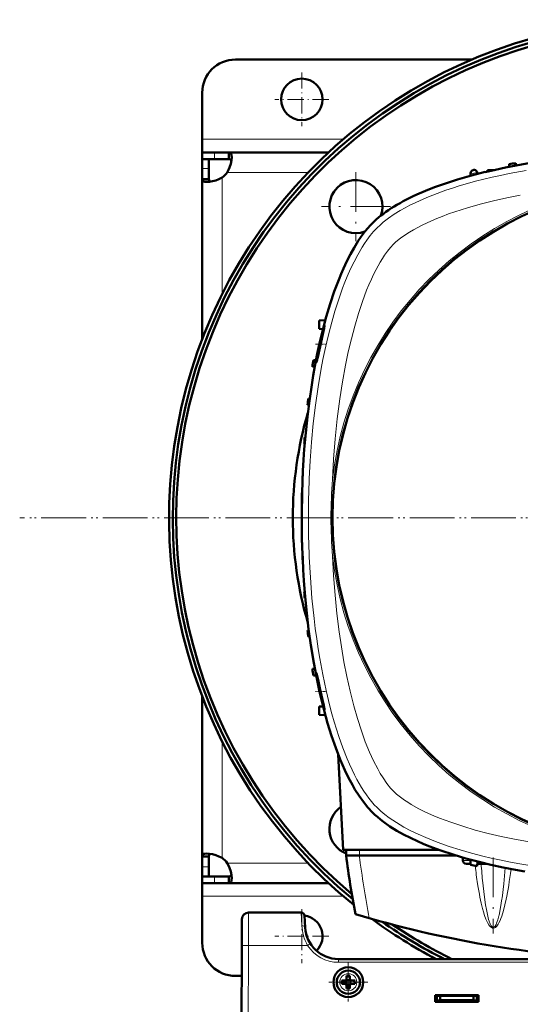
# Model space of a CAD drawing. Extents: x -1358 to 1757, y -1691 to 755.
# Tile 8 of 100: x -218 to -67, y -1491 to -1194. Entities that reach past the tile are written whole.
import ezdxf

# ---------------------------------------------------------------- set-up
doc = ezdxf.new("R2010")
doc.units = 0
doc.linetypes.add('DASHDOT', pattern=[18.5, 12, -3, 0.5, -3])

msp = doc.modelspace()

# ---------------------------------------------------------------- linework, layer by layer
at = {"color": 7, "lineweight": 50}
for p, q in [((-81.98, -1206.4), (-153.21, -1206.4)), ((-163.21, -1230.4), (-163.21, -1216.4)), ((-163.21, -1234.4), (-163.21, -1230.4)), ((-163.21, -1234.4), (-163.21, -1236.4)), ((-159.51, -1234.4), (-163.21, -1234.4)), ((-163.21, -1236.4), (-163.12, -1236.4)), ((-163.21, -1236.4), (-163.21, -1239.26)), ((-159.51, -1236.4), (-163.21, -1236.4)), ((-161.21, -1236.4), (-161.21, -1239.26)), ((-155.18, -1234.4), (-159.51, -1234.4)), ((-159.51, -1236.4), (-155.18, -1236.4)), ((-155.18, -1234.4), (-155.18, -1236.4)), ((-125.18, -1234.4), (-155.18, -1234.4)), ((-163.21, -1239.26), (-163.21, -1242.43)), ((-161.21, -1242.43), (-161.21, -1239.26)), ((-70.72, -1237.89), (-70.75, -1238.71)), ((-68.72, -1237.6), (-68.69, -1238.32)), ((-163.21, -1242.43), (-161.21, -1242.43)), ((-163.21, -1242.43), (-163.21, -1290.55)), ((-82.4, -1241.41), (-82.38, -1240.81)), ((-82.37, -1240.62), (-82.38, -1240.81)), ((-80.29, -1240.86), (-80.3, -1240.61)), ((-77.22, -1239.7), (-77.23, -1240.11)), ((-75.45, -1239.7), (-77.22, -1239.7)), ((-126.12, -1284.93), (-127.95, -1285.02)), ((-127.95, -1287.52), (-127.95, -1285.02)), ((-126.82, -1287.58), (-127.95, -1287.52)), ((-128.9, -1296.87), (-129.73, -1296.9)), ((-129.29, -1298.92), (-130.02, -1298.9)), ((-131.11, -1310.53), (-131.45, -1310.52)), ((-131.23, -1308.52), (-130.84, -1308.51)), ((-132.33, -1322.15), (-132.45, -1322.15)), ((-132.15, -1320.14), (-132.31, -1320.15)), ((-133.02, -1333.77), (-133.04, -1333.77)), ((-132.93, -1331.77), (-132.97, -1331.77)), ((-133.22, -1336.9), (-133.22, -1343.4)), ((-133.22, -1336.9), (-133.12, -1336.9)), ((-133.22, -1343.4), (-133.22, -1344.4)), ((-133.22, -1344.4), (-133.22, -1351.9)), ((-133.22, -1351.9), (-133.12, -1351.9)), ((-133.02, -1355.02), (-133.04, -1355.02)), ((-132.93, -1357.02), (-132.97, -1357.02)), ((-132.33, -1366.64), (-132.45, -1366.65)), ((-132.15, -1368.65), (-132.31, -1368.65)), ((-131.11, -1378.26), (-131.45, -1378.27)), ((-130.84, -1380.29), (-131.23, -1380.27)), ((-129.29, -1389.87), (-130.02, -1389.9)), ((-128.9, -1391.93), (-129.73, -1391.9)), ((-163.21, -1446.37), (-163.21, -1398.26)), ((-126.82, -1401.22), (-127.95, -1401.27)), ((-127.95, -1401.27), (-127.95, -1403.77)), ((-126.12, -1403.87), (-127.95, -1403.77)), ((-120.76, -1444.4), (-122.26, -1415.66)), ((-163.21, -1446.37), (-161.21, -1446.37)), ((-163.21, -1449.53), (-163.21, -1446.37)), ((-161.21, -1449.53), (-161.21, -1446.37)), ((-91.93, -1444.4), (-120.76, -1444.4)), ((-119.82, -1444.4), (-119.87, -1446.1)), ((-115.9, -1446.1), (-119.87, -1446.1)), ((-115.87, -1446.1), (-115.9, -1446.1)), ((-86.83, -1446.1), (-115.87, -1446.1)), ((-84.67, -1446.74), (-84.7, -1447.62)), ((-163.21, -1452.4), (-163.21, -1449.53)), ((-161.21, -1452.4), (-161.21, -1449.53)), ((-83.62, -1448.6), (-82.36, -1448.6)), ((-82.4, -1447.38), (-82.34, -1448.97)), ((-80.29, -1447.94), (-80.34, -1449.34)), ((-80.32, -1448.6), (-79.81, -1448.6)), ((-77.61, -1448.6), (-79.81, -1448.6)), ((-163.21, -1452.4), (-161.21, -1452.4)), ((-163.21, -1454.4), (-163.21, -1452.4)), ((-159.51, -1452.4), (-163.21, -1452.4)), ((-155.18, -1452.4), (-159.51, -1452.4)), ((-155.18, -1454.4), (-155.18, -1452.4)), ((-163.21, -1454.4), (-163.21, -1458.4)), ((-159.51, -1454.4), (-163.21, -1454.4)), ((-155.18, -1454.4), (-159.51, -1454.4)), ((-125.2, -1454.4), (-155.18, -1454.4)), ((-163.21, -1458.4), (-163.21, -1472.4)), ((-133.38, -1463.29), (-149.24, -1463.29)), ((-132.19, -1467.81), (-132.38, -1464.23)), ((-151.24, -1465.27), (-151.28, -1473.23)), ((-151.71, -1555.29), (-151.28, -1473.23)), ((75.78, -1477.29), (-122.2, -1477.29)), ((-151.33, -1482.4), (-153.21, -1482.4)), ((-119.7, -1483.28), (-119.7, -1482.36)), ((-118.7, -1482.36), (-118.7, -1483.28)), ((-121.13, -1483.78), (-120.2, -1483.78)), ((-121.13, -1484.78), (-120.2, -1484.78)), ((-119.85, -1483.64), (-119.84, -1483.65)), ((-119.84, -1484.92), (-119.85, -1484.93)), ((-119.84, -1483.65), (-118.57, -1483.65)), ((-119.84, -1483.65), (-119.84, -1484.92)), ((-118.57, -1484.92), (-119.84, -1484.92)), ((-119.7, -1485.28), (-119.7, -1486.21)), ((-118.7, -1485.28), (-118.7, -1486.21)), ((-118.57, -1483.65), (-118.56, -1483.64)), ((-118.57, -1483.65), (-118.57, -1484.92)), ((-118.57, -1484.92), (-118.56, -1484.93)), ((-117.28, -1483.78), (-118.2, -1483.78)), ((-117.28, -1484.78), (-118.2, -1484.78)), ((-93.01, -1490.19), (-93.01, -1488.19)), ((-93.01, -1488.19), (-80.01, -1488.19)), ((-93.01, -1488.4), (-80.01, -1488.4)), ((-92.51, -1488.4), (-92.51, -1489.84)), ((-91.51, -1488.4), (-91.51, -1489.67)), ((-81.51, -1488.4), (-81.51, -1489.67)), ((-80.51, -1489.84), (-80.51, -1488.4)), ((-80.01, -1488.19), (-80.01, -1490.19)), ((-93.01, -1489.79), (-92.51, -1489.79)), ((-80.01, -1490.19), (-93.01, -1490.19)), ((-92.51, -1489.84), (-91.51, -1489.67)), ((-92.51, -1490.19), (-92.51, -1489.84)), ((-90.76, -1489.79), (-92.17, -1489.79)), ((-91.51, -1489.67), (-81.51, -1489.67)), ((-90.76, -1489.67), (-90.76, -1489.79)), ((-90.76, -1489.67), (-90.76, -1489.79)), ((-90.76, -1489.67), (-90.76, -1489.79)), ((-90.76, -1489.67), (-90.76, -1489.79)), ((-90.76, -1489.67), (-90.76, -1489.79)), ((-88.26, -1489.79), (-88.26, -1489.67)), ((-86.51, -1489.79), (-88.26, -1489.79)), ((-84.76, -1489.79), (-86.51, -1489.79)), ((-84.76, -1489.67), (-84.76, -1489.79)), ((-84.76, -1489.67), (-84.76, -1489.79)), ((-84.76, -1489.67), (-84.76, -1489.79)), ((-84.76, -1489.67), (-84.76, -1489.79)), ((-84.76, -1489.67), (-84.76, -1489.79)), ((-84.76, -1489.67), (-84.76, -1489.79)), ((-84.76, -1489.67), (-84.76, -1489.79)), ((-82.86, -1489.67), (-82.86, -1489.79)), ((-82.11, -1489.79), (-82.86, -1489.79)), ((-82.86, -1490.19), (-82.86, -1489.79)), ((-82.41, -1489.79), (-82.41, -1490.19)), ((-82.41, -1489.79), (-82.11, -1489.79)), ((-81.51, -1489.67), (-80.51, -1489.84)), ((-81.36, -1490.19), (-81.36, -1489.69)), ((-80.51, -1489.79), (-80.01, -1489.79)), ((-80.51, -1489.84), (-80.51, -1490.19))]:
    msp.add_line(p, q, dxfattribs=at)
at = {"color": 7, "linetype": 'DASHDOT', "lineweight": 18, "ltscale": 0.40625}
for p, q in [((-133.21, -1210.27), (-133.21, -1226.52)), ((-125.08, -1218.4), (-141.33, -1218.4)), ((-133.21, -1462.27), (-133.21, -1478.52)), ((-125.08, -1470.4), (-141.33, -1470.4))]:
    msp.add_line(p, q, dxfattribs=at)
at = {"color": 7, "lineweight": 18}
for p, q in [((-120.69, -1230.4), (-163.21, -1230.4)), ((-159.51, -1234.4), (-159.51, -1236.4)), ((-163.21, -1239.26), (-161.21, -1239.26)), ((-157.21, -1241.93), (-157.21, -1277)), ((-131.29, -1240.4), (-155.67, -1240.4)), ((-157.21, -1446.86), (-157.21, -1411.82)), ((-115.82, -1444.4), (-115.87, -1446.1)), ((-163.21, -1449.53), (-161.21, -1449.53)), ((-131.31, -1448.4), (-155.67, -1448.4)), ((-84.7, -1447.62), (-82.39, -1447.62)), ((-159.51, -1454.4), (-159.51, -1452.4)), ((-120.71, -1458.4), (-163.21, -1458.4)), ((-72.91, -1459.17), (-72.89, -1459.01)), ((-149.24, -1463.29), (-149.28, -1473.23)), ((-133.38, -1463.29), (-133.19, -1467.26)), ((-73.82, -1464.25), (-73.78, -1464.08)), ((-149.28, -1473.23), (-149.71, -1555.29)), ((-131.45, -1473.23), (-149.28, -1473.23)), ((-130.86, -1472.85), (-131.45, -1473.23)), ((-130.61, -1472.7), (-130.86, -1472.85)), ((-122.2, -1478.28), (-122.2, -1477.29)), ((75.78, -1478.28), (-122.2, -1478.28)), ((-119.18, -1481.71), (-119.2, -1481.71)), ((-121.78, -1484.26), (-121.78, -1484.28)), ((-116.63, -1484.31), (-116.63, -1484.28)), ((-119.23, -1486.86), (-119.2, -1486.86)), ((-83.36, -1490.19), (-83.36, -1489.67)), ((-82.11, -1490.19), (-82.11, -1489.79))]:
    msp.add_line(p, q, dxfattribs=at)
at = {"color": 7, "linetype": 'DASHDOT', "lineweight": 18}
for p, q in [((-116.91, -1240.31), (-116.91, -1261.11)), ((-106.51, -1250.71), (-127.31, -1250.71)), ((171.79, -1344.41), (-218.21, -1344.41)), ((170.31, -1344.4), (-216.75, -1344.4)), ((-75.52, -1446.69), (-75.52, -1469.62))]:
    msp.add_line(p, q, dxfattribs=at)
at = {"color": 7, "linetype": 'DASHDOT', "lineweight": 18, "ltscale": 0.076287}
msp.add_line((-129.11, -1292.1), (-126.06, -1292.1), dxfattribs=at)
at = {"color": 7, "linetype": 'DASHDOT', "lineweight": 18, "ltscale": 0.003007}
msp.add_line((-133.23, -1344.4), (-133.11, -1344.4), dxfattribs=at)
at = {"color": 7, "linetype": 'DASHDOT', "lineweight": 18, "ltscale": 0.075517}
msp.add_line((-126.08, -1396.7), (-129.1, -1396.7), dxfattribs=at)
at = {"color": 7, "linetype": 'DASHDOT', "lineweight": 18, "ltscale": 0.292499}
msp.add_line((-119.2, -1478.43), (-119.2, -1490.13), dxfattribs=at)
at = {"color": 7, "linetype": 'DASHDOT', "lineweight": 18, "ltscale": 0.2925}
msp.add_line((-113.35, -1484.28), (-125.05, -1484.28), dxfattribs=at)
at = {"color": 7, "linetype": 'DASHDOT', "lineweight": 18, "ltscale": 0.003525}
for p, q in [((-92.51, -1489.66), (-92.51, -1489.8)), ((-86.51, -1489.66), (-86.51, -1489.8))]:
    msp.add_line(p, q, dxfattribs=at)
at = {"color": 7, "linetype": 'DASHDOT', "lineweight": 18, "ltscale": 0.01553}
for p, q in [((-83.36, -1489.62), (-83.36, -1490.24)), ((-82.11, -1489.62), (-82.11, -1490.24))]:
    msp.add_line(p, q, dxfattribs=at)
at = {"color": 7, "lineweight": 50}
for points in [[(-154.33, -1235.82), (-154.41, -1236.76), (-154.63, -1237.82), (-154.98, -1238.93), (-155.3, -1239.67), (-155.67, -1240.4)], [(-155.18, -1234.4), (-154.99, -1234.42), (-154.83, -1234.47), (-154.69, -1234.57), (-154.57, -1234.7), (-154.48, -1234.88), (-154.41, -1235.09), (-154.35, -1235.43), (-154.33, -1235.82)], [(-155.18, -1236.4), (-154.84, -1236.44), (-154.59, -1236.59), (-154.42, -1236.83)], [(-161.79, -1243.28), (-162.44, -1243.22), (-162.7, -1243.14), (-162.9, -1243.04), (-163.06, -1242.9), (-163.16, -1242.73), (-163.21, -1242.43)], [(-157.21, -1241.93), (-158.16, -1242.41), (-159.13, -1242.79), (-160.1, -1243.06), (-161.02, -1243.22), (-161.79, -1243.28)], [(-160.77, -1243.19), (-161.02, -1243.02), (-161.16, -1242.77), (-161.21, -1242.43)], [(-98.58, -1247.08), (-95.94, -1245.94), (-93.24, -1244.88), (-90.5, -1243.89), (-88.42, -1243.2), (-86.33, -1242.54), (-82.12, -1241.34), (-77.92, -1240.27)], [(-111.94, -1433.12), (-113.33, -1431.63), (-114.66, -1429.97), (-115.95, -1428.16), (-117.19, -1426.21), (-117.97, -1424.86), (-118.74, -1423.45), (-119.5, -1421.96), (-120.24, -1420.42), (-121.62, -1417.25), (-122.99, -1413.74), (-124.26, -1410.08), (-125.43, -1406.3), (-126.52, -1402.4), (-127.51, -1398.4), (-128.09, -1395.86), (-128.63, -1393.29), (-129.62, -1388.07), (-130.48, -1382.76), (-131.15, -1377.97), (-131.71, -1373.13), (-132.19, -1368.24), (-132.57, -1363.32), (-132.78, -1360.06), (-132.94, -1356.79), (-133.07, -1353.45), (-133.16, -1350.11), (-133.22, -1343.47), (-133.12, -1336.86), (-132.86, -1330.27), (-132.67, -1326.99), (-132.45, -1323.72), (-132.03, -1318.83), (-131.53, -1313.98), (-130.93, -1309.17), (-130.23, -1304.42), (-129.77, -1301.58), (-129.27, -1298.76), (-128.54, -1295.05), (-127.74, -1291.4), (-126.88, -1287.81), (-125.83, -1283.86), (-124.68, -1280.02), (-123.44, -1276.3), (-122.1, -1272.72), (-121.39, -1270.99), (-120.66, -1269.31), (-119.64, -1267.14), (-118.58, -1265.05), (-117.48, -1263.07), (-116.18, -1260.97), (-114.82, -1259.03), (-114.09, -1258.08), (-113.34, -1257.18), (-112.65, -1256.4), (-111.94, -1255.67)], [(-128.41, -1296), (-127.39, -1291.45), (-126.86, -1289.1), (-126.47, -1287.35), (-126.36, -1286.75), (-126.34, -1286.62)], [(-126.35, -1286.6), (-126.35, -1286.6), (-126.36, -1286.6), (-126.37, -1286.63), (-126.46, -1286.84)], [(-126.77, -1287.85), (-127.18, -1289.38), (-127.93, -1292.52), (-128.46, -1295.11), (-128.8, -1297.16), (-128.84, -1297.55), (-128.84, -1297.58), (-128.84, -1297.59), (-128.83, -1297.6), (-128.83, -1297.6), (-128.83, -1297.6)], [(-128.83, -1297.6), (-128.83, -1297.6), (-128.82, -1297.59), (-128.8, -1297.55), (-128.7, -1297.18)], [(-128.83, -1391.2), (-128.83, -1391.2), (-128.83, -1391.2), (-128.84, -1391.2), (-128.84, -1391.21), (-128.84, -1391.25), (-128.81, -1391.62)], [(-126.58, -1400.94), (-127.64, -1396.24), (-128.22, -1393.67), (-128.69, -1391.64), (-128.8, -1391.25), (-128.82, -1391.2), (-128.83, -1391.2), (-128.83, -1391.2)], [(-128.62, -1392.79), (-128.21, -1394.96), (-127.68, -1397.38), (-127.1, -1399.74), (-126.62, -1401.46), (-126.42, -1402.06), (-126.37, -1402.18)], [(-126.35, -1402.2), (-126.35, -1402.2), (-126.35, -1402.19), (-126.35, -1402.19), (-126.34, -1402.17), (-126.37, -1401.94)], [(-66.04, -1450.95), (-68.85, -1450.45), (-72.56, -1449.72), (-76.22, -1448.92), (-79.81, -1448.06), (-83.75, -1447.01), (-87.6, -1445.86), (-91.32, -1444.62), (-94.89, -1443.28), (-96.62, -1442.57), (-98.31, -1441.84), (-100.48, -1440.82), (-102.56, -1439.76), (-104.54, -1438.66), (-106.64, -1437.36), (-108.58, -1436), (-109.54, -1435.27), (-110.44, -1434.52), (-111.21, -1433.83), (-111.94, -1433.12)], [(-161.79, -1445.52), (-162.44, -1445.58), (-162.7, -1445.65), (-162.9, -1445.76), (-163.06, -1445.9), (-163.16, -1446.07), (-163.21, -1446.37)], [(-157.21, -1446.86), (-158.16, -1446.39), (-159.13, -1446.01), (-160.1, -1445.74), (-161.02, -1445.57), (-161.79, -1445.52)], [(-160.77, -1445.61), (-161.02, -1445.77), (-161.16, -1446.03), (-161.21, -1446.37)], [(-154.33, -1452.98), (-154.41, -1452.03), (-154.63, -1450.97), (-154.98, -1449.87), (-155.3, -1449.12), (-155.67, -1448.4)], [(-155.18, -1452.4), (-154.84, -1452.35), (-154.59, -1452.21), (-154.42, -1451.96)], [(-155.18, -1454.4), (-154.99, -1454.38), (-154.83, -1454.32), (-154.69, -1454.23), (-154.57, -1454.09), (-154.48, -1453.92), (-154.41, -1453.7), (-154.35, -1453.37), (-154.33, -1452.98)]]:
    msp.add_lwpolyline(points, dxfattribs=at)
at = {"color": 7, "lineweight": 18}
for points in [[(-65.62, -1239.81), (-70.78, -1240.76), (-73.33, -1241.29), (-75.87, -1241.85), (-78.38, -1242.45), (-80.86, -1243.08), (-83.32, -1243.75), (-85.75, -1244.46), (-87.79, -1245.11), (-89.81, -1245.78), (-92.45, -1246.73), (-95.03, -1247.73), (-97.53, -1248.81), (-99.1, -1249.53), (-100.64, -1250.29), (-102.11, -1251.07), (-103.54, -1251.88), (-105.37, -1253), (-107.09, -1254.19), (-108.68, -1255.42), (-109.64, -1256.24), (-110.53, -1257.09)], [(-67.37, -1247.23), (-71.45, -1248.04), (-75.47, -1248.94), (-79.42, -1249.94), (-83.31, -1251.04), (-87.1, -1252.25), (-89.02, -1252.92), (-90.91, -1253.63), (-92.56, -1254.28), (-94.16, -1254.97)], [(-110.53, -1257.09), (-111.58, -1258.22), (-112.61, -1259.44), (-113.6, -1260.77), (-114.32, -1261.81), (-115.03, -1262.9), (-116.37, -1265.18), (-117.48, -1267.28), (-118.53, -1269.47), (-119.52, -1271.72), (-120.23, -1273.46), (-120.91, -1275.23), (-122.19, -1278.85), (-123.24, -1282.16), (-124.21, -1285.52), (-125.1, -1288.95), (-125.7, -1291.47), (-126.27, -1294.01), (-126.83, -1296.74), (-127.36, -1299.48), (-128.29, -1304.95), (-129.08, -1310.48), (-129.74, -1316.05), (-130.27, -1321.66), (-130.68, -1327.3), (-130.96, -1332.54)], [(-94.16, -1254.97), (-96.92, -1256.26), (-98.27, -1256.95), (-99.56, -1257.66), (-100.73, -1258.35), (-101.83, -1259.05), (-103.44, -1260.19), (-104.83, -1261.33), (-105.58, -1262.04)], [(-105.58, -1262.04), (-106.46, -1262.99), (-107.35, -1264.09), (-108.25, -1265.33), (-108.91, -1266.34), (-109.57, -1267.4), (-110.84, -1269.68)], [(-110.84, -1269.68), (-111.56, -1271.1), (-112.26, -1272.58), (-112.98, -1274.22), (-113.67, -1275.9), (-114.93, -1279.26), (-116.15, -1282.91), (-117.26, -1286.67), (-118.28, -1290.53), (-119.21, -1294.47), (-120.04, -1298.47), (-120.96, -1303.5), (-121.76, -1308.59), (-122.17, -1311.58), (-122.54, -1314.58), (-123.16, -1320.63), (-123.64, -1326.72), (-123.97, -1332.84)], [(-130.96, -1356.25), (-130.62, -1362.43), (-130.15, -1368.59), (-129.52, -1374.71), (-129.15, -1377.78), (-128.73, -1380.84), (-128.29, -1383.83), (-127.8, -1386.8), (-126.92, -1391.64), (-125.91, -1396.43), (-124.77, -1401.13), (-124.14, -1403.5), (-123.48, -1405.84), (-122.8, -1408.05), (-122.09, -1410.23), (-120.88, -1413.67), (-119.55, -1417), (-118.83, -1418.66), (-118.08, -1420.29), (-117.34, -1421.78), (-116.58, -1423.23), (-115.2, -1425.62), (-114.47, -1426.76), (-113.72, -1427.86), (-112.97, -1428.89), (-112.19, -1429.87), (-111.37, -1430.82), (-110.53, -1431.71)], [(-123.97, -1355.95), (-123.65, -1361.83), (-123.2, -1367.68), (-122.64, -1373.26), (-121.96, -1378.79), (-121.29, -1383.32), (-120.52, -1387.79), (-119.66, -1392.21), (-118.67, -1396.67), (-117.56, -1401.03), (-116.46, -1404.87), (-115.26, -1408.6), (-114.08, -1411.85), (-112.81, -1414.96), (-111.62, -1417.58), (-110.35, -1420.04), (-109.55, -1421.43), (-108.74, -1422.75), (-107.59, -1424.4), (-106.44, -1425.84), (-105.58, -1426.76)], [(-105.58, -1426.76), (-104.63, -1427.64), (-103.52, -1428.53), (-102.29, -1429.43), (-101.28, -1430.09), (-100.22, -1430.75), (-97.94, -1432.02)], [(-110.53, -1431.71), (-109.4, -1432.76), (-108.17, -1433.79), (-106.85, -1434.78), (-105.8, -1435.5), (-104.72, -1436.21), (-102.43, -1437.55), (-100.33, -1438.66), (-98.15, -1439.71), (-95.89, -1440.7), (-94.15, -1441.41), (-92.39, -1442.09), (-88.76, -1443.37), (-85.46, -1444.42), (-82.09, -1445.39), (-78.67, -1446.28), (-76.15, -1446.88), (-73.6, -1447.45), (-70.88, -1448.01), (-68.13, -1448.54), (-62.66, -1449.47)], [(-97.94, -1432.02), (-96.51, -1432.74), (-95.03, -1433.44), (-93.4, -1434.16), (-91.72, -1434.85), (-88.35, -1436.12), (-84.7, -1437.33), (-80.94, -1438.44), (-77.08, -1439.46), (-73.14, -1440.39), (-69.14, -1441.22), (-64.12, -1442.14), (-59.03, -1442.94), (-56.04, -1443.35), (-53.03, -1443.72), (-46.98, -1444.34), (-40.89, -1444.82), (-34.77, -1445.15)], [(-72.89, -1459.01), (-72.37, -1454.64), (-71.94, -1449.84)], [(-78.69, -1454.38), (-78.3, -1457.86), (-77.85, -1460.99), (-77.61, -1462.36)], [(-73.78, -1464.08), (-73.32, -1461.82), (-72.91, -1459.17)], [(-72.96, -1464.37), (-72.44, -1462.7), (-72.01, -1461.01), (-71.63, -1459.3)], [(-78.77, -1462.03), (-78.47, -1463.12), (-78.13, -1464.2), (-77.74, -1465.27), (-77.27, -1466.32), (-76.88, -1466.98), (-76.65, -1467.3), (-76.38, -1467.6), (-76.04, -1467.84), (-75.77, -1467.96), (-75.42, -1467.99), (-75.09, -1467.89), (-74.87, -1467.76), (-74.67, -1467.61), (-74.45, -1467.38), (-74.26, -1467.13), (-74.02, -1466.77), (-73.81, -1466.4), (-73.49, -1465.74), (-73.21, -1465.06), (-72.96, -1464.37)], [(-77.61, -1462.36), (-77.2, -1464.34), (-76.91, -1465.42), (-76.76, -1465.9), (-76.45, -1466.7), (-76.13, -1467.27), (-75.91, -1467.52), (-75.7, -1467.66), (-75.55, -1467.7), (-75.4, -1467.68), (-75.19, -1467.58), (-74.98, -1467.36), (-74.67, -1466.86), (-74.51, -1466.51)], [(-74.51, -1466.51), (-74.15, -1465.52), (-73.82, -1464.25)], [(-151.28, -1473.23), (-151.28, -1473.23), (-151.25, -1473.23), (-149.28, -1473.23)]]:
    msp.add_lwpolyline(points, dxfattribs=at)
at = {"color": 7, "lineweight": 50}
for centre, radius in [((-133.21, -1218.4), 6.25), ((-23.22, -1344.4), 100.74), ((-119.2, -1484.28), 4.5), ((-119.2, -1484.28), 3.5)]:
    msp.add_circle(centre, radius, dxfattribs=at)
at = {"color": 7, "lineweight": 18}
msp.add_circle((-23.22, -1344.4), 101, dxfattribs=at)
at = {"color": 7, "lineweight": 50}
for centre, radius, start, end in [((-23.21, -1344.41), 150, 308.9754, 231.0147), ((-23.22, -1344.4), 148.87, 309.4826, 230.5172), ((-23.22, -1344.4), 147.82, 309.9547, 230.0451), ((-153.21, -1216.4), 10, 90, 180), ((-23.22, -1559.4), 325, 98.0479, 98.4041), ((-161.33, -1236.28), 7, 306.0861, 323.9183), ((-81.37, -1240.66), 1, 100.3399, 178), ((-23.22, -1559.4), 325, 100.3274, 100.3399), ((-81.3, -1240.65), 1, 63.2924, 100.3274), ((-81.3, -1240.65), 1, 2, 63.2924), ((-116.91, -1250.71), 8, 340.2966, 289.7045), ((-106.63, -1293.45), 20.9, 161.5709, 164.4634), ((-126.36, -1286.61), 0.0181, 345.2469, 52.7118), ((191.78, -1344.4), 325, 171.5959, 171.9522), ((-173.18, -1286), 45.87, 345.8814, 347.3994), ((191.78, -1344.4), 325, 173.6625, 174.0172), ((-23.22, -1344.4), 112.7, 163.7063, 196.2938), ((191.78, -1344.4), 325, 175.7209, 176.0744), ((191.78, -1344.4), 325, 177.7737, 178.1265), ((191.78, -1344.4), 325, 179.8237, 180.1763), ((191.78, -1344.4), 325, 181.8735, 182.2263), ((191.78, -1344.4), 325, 183.9256, 184.2791), ((191.78, -1344.4), 325, 185.9829, 186.3375), ((191.78, -1344.4), 325, 188.0479, 188.4041), ((-99.07, -1387.51), 30.02, 187.8714, 190.1339), ((-152.89, -1406.93), 26.98, 10.6516, 12.8383), ((-126.34, -1402.17), 0.03, 200.9033, 244.4524), ((-116.91, -1438.09), 8, 124.4276, 248.4107), ((-161.33, -1452.52), 7, 36.0817, 53.9139), ((202.42, -1404.2), 325, 187.4074, 190.5583), ((-23.22, -1129.4), 325, 259.5182, 259.8766), ((-149.24, -1465.29), 2, 90, 179.7), ((-133.38, -1464.29), 1, 3, 90), ((-133.21, -1470.4), 6.25, 315.0363, 82.3812), ((-23.22, -1152.6), 325, 253.2139, 267.4873), ((-23.21, -1344.41), 150, 233.6345, 242.3576), ((-23.22, -1344.4), 148.87, 234.821, 243.208), ((-23.22, -1344.4), 147.82, 235.9608, 244.0255), ((-122.2, -1467.29), 10, 183, 270), ((-122.21, -1467.29), 10, 183.9422, 198.8098), ((-122.19, -1467.28), 10.02, 194.756, 198.7969), ((-153.21, -1472.4), 10, 180, 270), ((-119.2, -1499.46), 17.1, 89.9978, 91.6733), ((-119.2, -1499.46), 17.1, 88.3267, 90.0022), ((-104.03, -1484.28), 17.1, 178.3267, 180.0022), ((-104, -1484.28), 17.14, 179.9996, 181.6715), ((-120.2, -1483.28), 0.5, 270, 360), ((-120.2, -1485.28), 0.5, 0, 90), ((-118.2, -1483.28), 0.5, 180, 270), ((-118.2, -1485.28), 0.5, 90, 180), ((-134.38, -1484.28), 17.1, 359.9978, 1.6733), ((-134.41, -1484.28), 17.14, 358.3285, 0.0004), ((-119.2, -1469.08), 17.13, 268.3286, 271.6729)]:
    msp.add_arc(centre, radius, start, end, dxfattribs=at)
at = {"color": 7, "lineweight": 18}
for centre, radius, start, end in [((-23.22, -1559.44), 324.07, 100.1495, 100.5184), ((-23.22, -1344.4), 101.41, 96.5423, 173.4568), ((147.25, -1344.4), 278.46, 177.5597, 182.4396), ((23.1, -1344.4), 147.52, 175.507, 184.4923), ((-23.22, -1344.4), 101.41, 186.5424, 263.4568), ((75.04, -1430.6), 157.13, 186.8059, 188.811), ((138.82, -1432.65), 218.59, 184.1852, 185.7061), ((-119.63, -1466.61), 13.58, 182.7354, 195.3114), ((-120.2, -1466.75), 12.98, 195.3711, 209.9371), ((-122.2, -1467.28), 11, 212.7709, 269.9923), ((-119.2, -1484.28), 2.57, 90, 179.4706), ((-119.2, -1484.28), 2.57, 0, 89.4706), ((-119.2, -1484.28), 2.57, 180, 269.4706), ((-119.2, -1484.28), 2.57, 270, 359.4706)]:
    msp.add_arc(centre, radius, start, end, dxfattribs=at)
at = {"color": 7, "lineweight": 50}
for centre, major_axis, ratio, start_param, end_param in [((-21.32, -1267.41), (96.68, -0.73), 0.341319, 1.592988, 2.19875), ((-25.99, -1265.06), (90.71, 0.42), 0.335978, 2.496909, 2.814666), ((-83.55, -1447.6), (1.14, 0.23), 0.853683, 2.936487, 4.481103)]:
    msp.add_ellipse(centre, major_axis=major_axis, ratio=ratio, start_param=start_param, end_param=end_param, dxfattribs=at)
at = {"color": 7, "lineweight": 18}
for centre, major_axis, ratio, start_param, end_param in [((207.08, -1404.7), (325.66, 0), 0.992546, 3.270009, 3.3292), ((-79.81, -1447.6), (0, 1), 0.866025, 2.530394, 3.141593), ((-75.22, -1407.04), (-0.24, -60.87), 0.121427, 0.53881, 0.783253), ((-75.63, -1405.3), (0.1, -62.68), 0.121204, 5.619282, 5.844029), ((-133.19, -1467.86), (0.999, 0.052), 0.602126, 0.000227, 1.539305)]:
    msp.add_ellipse(centre, major_axis=major_axis, ratio=ratio, start_param=start_param, end_param=end_param, dxfattribs=at)

doc.saveas('drawing.dxf')
